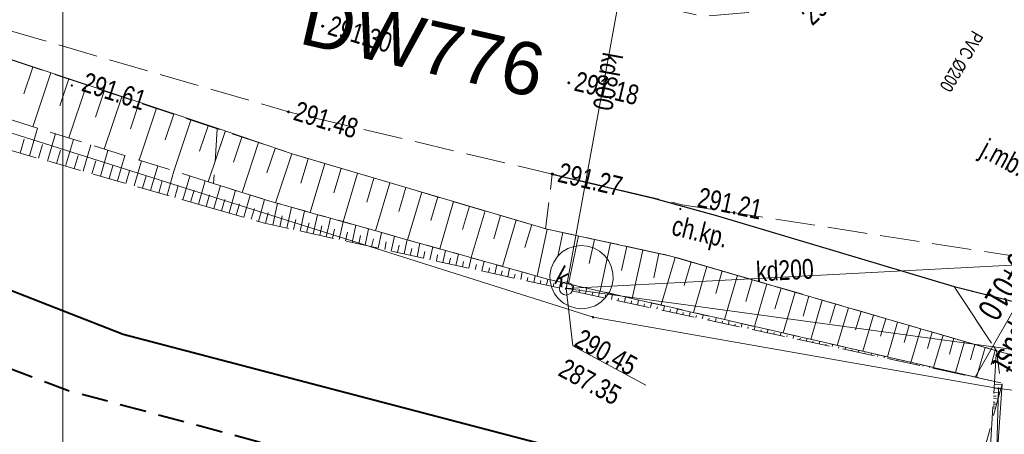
# Model space of a CAD drawing. Header units: metres. Extents: x 7437495 to 7437812, y 5556446 to 5556827.
# Tile 4 of 38: x 7437516 to 7437553, y 5556657 to 5556673. Entities that reach past the tile are written whole.
import ezdxf
from ezdxf.enums import TextEntityAlignment as Align

# ---------------------------------------------------------------- set-up
doc = ezdxf.new("R2010")
doc.units = ezdxf.units.M
doc.header["$MEASUREMENT"] = 0
for name, pattern in [('BUBZ01-500', [1.75, 1.25, -0.5]), ('KTCR02-500', [1.5, 1, -0.5]), ('KTJZ01-500', [2, 1.5, -0.5])]:
    doc.linetypes.add(name, pattern=pattern)
doc.layers.get('0').update_dxf_attribs({"color": 250, "lineweight": 5})
for name, color, linetype, lineweight in [('203-Punkt załamania granicy działki nie stabilizowany', 7, 'Continuous', 5), ('_arkusz', 7, 'Continuous', 13), ('BUBZ01', 250, 'Continuous', 5), ('BUBZ01_1', 250, 'Continuous', 5), ('BUIB02_01', 250, 'Continuous', 5), ('D_opisy', 7, 'Continuous', 13), ('EGBD03', 250, 'Continuous', 5), ('EGBP04_03', 250, 'Continuous', 5), ('KTCR02', 250, 'Continuous', 5), ('KTJZ01', 250, 'Continuous', 5), ('KTKR01', 250, 'Continuous', 5), ('KTOK01', 250, 'Continuous', 5), ('MPZP', 250, 'Continuous', 5), ('przewód kanalizacyjny (linia)', 7, 'Continuous', 5), ('przewód kanalizacyjny (linia)-Atr1', 7, 'Continuous', 5), ('punkt o określonej wysokości (sieć kanalizacyjna)', 7, 'Continuous', 5), ('punkt o określonej wysokości (sieć kanalizacyjna)-Atr2', 7, 'Continuous', 5), ('punkt o określonej wysokości (sieć kanalizacyjna)-Atr3', 7, 'Continuous', 5), ('punkt wysokościowy naturalny', 7, 'Continuous', 5), ('punkt wysokościowy sztuczny', 7, 'Continuous', 5), ('RTPW01', 250, 'Continuous', 5), ('RTPW02', 250, 'Continuous', 5), ('rzedne dla projektanta', 250, 'Continuous', 5), ('właz - siec kanalizacyjna (powierzchnia)', 7, 'Continuous', 5), ('właz okrągły - siec kanalizacyjna (punkt)', 7, 'Continuous', 5), ('właz okrągły - siec kanalizacyjna (punkt)-Atr17', 7, 'Continuous', 5)]:
    doc.layers.add(name, color=color, linetype=linetype, lineweight=lineweight)
doc.styles.get("Standard").update_dxf_attribs({"font": 'txt.shx', "width": 0.75})
doc.styles.add('Style-Arial', font='arial.ttf')
doc.linetypes.add('KTOK01-500', pattern='A,1.75,[13,dgnlstyle-rozp_2015.shx,S=0.002778,R=0,X=0,Y=0],1.75', length=3.5)

# ---------------------------------------------------------------- blocks, each defined once
blk = doc.blocks.new('PW01')
at = {"layer": 'punkt wysokościowy naturalny', "linetype": 'Continuous', "lineweight": 13}
h = blk.add_hatch(color=0, dxfattribs=at)
edge = h.paths.add_edge_path()
edge.add_arc((0, 0), 0.45, 0, 360)
blk = doc.blocks.new('US22')
at = {"color": 0, "linetype": 'Continuous', "lineweight": 13, "ltscale": 10}
blk.add_circle((0, 0), 2.5, dxfattribs=at)
blk = doc.blocks.new('203')
at = {"layer": '203-Punkt załamania granicy działki nie stabilizowany', "linetype": 'Continuous', "lineweight": 13}
h = blk.add_hatch(color=96, dxfattribs=at)
edge = h.paths.add_edge_path()
edge.add_arc((0, 0), 0.45, 0, 360)
blk = doc.blocks.new('PW02')
at = {"layer": 'punkt wysokościowy sztuczny', "linetype": 'Continuous', "lineweight": 13}
h = blk.add_hatch(color=0, dxfattribs=at)
edge = h.paths.add_edge_path()
edge.add_arc((0, 0), 0.45, 0, 360)

msp = doc.modelspace()

# ---------------------------------------------------------------- linework, layer by layer
at = {"layer": '_arkusz', "flags": 128}
msp.add_lwpolyline([(7437517.716, 5556619.916), (7437803.825, 5556619.916), (7437803.825, 5556818.176), (7437517.716, 5556818.176), (7437517.716, 5556619.916)], close=True, dxfattribs=at)
msp.add_lwpolyline([(7437517.716, 5556619.916), (7437803.825, 5556619.916), (7437803.825, 5556818.176), (7437517.716, 5556818.176), (7437517.716, 5556619.916)], close=True, dxfattribs=at)
at = {"layer": 'BUBZ01', "color": 7, "linetype": 'BUBZ01-500', "lineweight": 13, "flags": 128}
for points in [[(7437523.57, 5556669.056), (7437513.429, 5556672.456), (7437510.913, 5556673.354), (7437502.917, 5556676.07)], [(7437523.43, 5556666.981), (7437511.147, 5556670.85), (7437502.575, 5556674.28)], [(7437502.334, 5556673.018), (7437510.431, 5556669.759), (7437523.367, 5556666.047)], [(7437523.367, 5556666.047), (7437525.364, 5556665.474), (7437536.815, 5556662.95), (7437553.281, 5556659.414), (7437536.09, 5556663.354), (7437525.566, 5556666.308), (7437523.43, 5556666.981)], [(7437553.329, 5556659.377), (7437550.304, 5556648.223), (7437521.869, 5556643.787)]]:
    msp.add_lwpolyline(points, dxfattribs=at)
at = {"layer": 'BUBZ01', "color": 7, "linetype": 'Continuous', "lineweight": 13, "flags": 128}
for points in [[(7437516.575, 5556671.399), (7437516.228, 5556670.381)], [(7437517.261, 5556671.175), (7437516.576, 5556669.135)], [(7437517.934, 5556670.947), (7437517.601, 5556669.933)], [(7437518.607, 5556670.718), (7437517.94, 5556668.714)], [(7437519.279, 5556670.49), (7437518.946, 5556669.499)], [(7437519.948, 5556670.276), (7437519.277, 5556668.284)], [(7437520.611, 5556670.052), (7437520.279, 5556669.061)], [(7437521.266, 5556669.834), (7437520.611, 5556667.869)], [(7437521.917, 5556669.606), (7437521.593, 5556668.632)], [(7437522.572, 5556669.388), (7437521.921, 5556667.454)], [(7437516.446, 5556668.034), (7437516.753, 5556669.084)], [(7437523.218, 5556669.174), (7437522.899, 5556668.209)], [(7437523.864, 5556668.96), (7437523.223, 5556667.044)], [(7437523.864, 5556668.96), (7437523.487, 5556667.834)], [(7437516.1, 5556668.13), (7437516.252, 5556668.662)], [(7437517.133, 5556667.832), (7437517.436, 5556668.873)], [(7437517.815, 5556667.644), (7437518.113, 5556668.654)], [(7437524.497, 5556668.742), (7437524.188, 5556667.795)], [(7437516.791, 5556667.937), (7437516.947, 5556668.456)], [(7437517.478, 5556667.735), (7437517.621, 5556668.25)], [(7437518.485, 5556667.451), (7437518.773, 5556668.444)], [(7437519.14, 5556667.255), (7437519.424, 5556668.239)], [(7437525.134, 5556668.533), (7437524.507, 5556666.643)], [(7437525.767, 5556668.315), (7437525.454, 5556667.381)], [(7437518.148, 5556667.543), (7437518.294, 5556668.044)], [(7437518.817, 5556667.351), (7437518.959, 5556667.843)], [(7437519.783, 5556667.077), (7437520.066, 5556668.039)], [(7437520.421, 5556666.891), (7437520.699, 5556667.843)], [(7437526.395, 5556668.111), (7437525.774, 5556666.252)], [(7437527.02, 5556667.92), (7437526.743, 5556666.989)], [(7437519.469, 5556667.168), (7437519.605, 5556667.651)], [(7437520.107, 5556666.982), (7437520.244, 5556667.465)], [(7437521.042, 5556666.713), (7437521.31, 5556667.649)], [(7437521.663, 5556666.536), (7437521.921, 5556667.454)], [(7437527.649, 5556667.738), (7437527.095, 5556665.877)], [(7437528.265, 5556667.552), (7437527.993, 5556666.63)], [(7437520.736, 5556666.8), (7437520.868, 5556667.274)], [(7437521.357, 5556666.622), (7437521.484, 5556667.088)], [(7437522.261, 5556666.36), (7437522.523, 5556667.264)], [(7437522.855, 5556666.197), (7437523.108, 5556667.083)], [(7437528.886, 5556667.375), (7437528.341, 5556665.531)], [(7437529.501, 5556667.189), (7437529.234, 5556666.276)], [(7437521.96, 5556666.455), (7437522.091, 5556666.907)], [(7437522.558, 5556666.278), (7437522.689, 5556666.73)], [(7437523.436, 5556666.03), (7437523.693, 5556666.903)], [(7437524.016, 5556665.863), (7437524.255, 5556666.723)], [(7437530.108, 5556667.007), (7437529.573, 5556665.182)], [(7437530.715, 5556666.826), (7437530.453, 5556665.922)], [(7437523.147, 5556666.106), (7437523.274, 5556666.55)], [(7437523.728, 5556665.939), (7437523.85, 5556666.374)], [(7437524.574, 5556665.697), (7437524.817, 5556666.543)], [(7437525.129, 5556665.544), (7437525.362, 5556666.373)], [(7437531.327, 5556666.654), (7437530.788, 5556664.841)], [(7437531.934, 5556666.472), (7437531.663, 5556665.573)], [(7437524.291, 5556665.782), (7437524.417, 5556666.203)], [(7437524.854, 5556665.625), (7437524.975, 5556666.037)], [(7437525.679, 5556665.405), (7437525.854, 5556666.231)], [(7437526.208, 5556665.289), (7437526.377, 5556666.084)], [(7437526.714, 5556665.174), (7437526.878, 5556665.938)], [(7437532.532, 5556666.296), (7437532.003, 5556664.501)], [(7437533.131, 5556666.12), (7437532.864, 5556665.229)], [(7437533.729, 5556665.943), (7437533.2, 5556664.171)], [(7437525.403, 5556665.463), (7437525.493, 5556665.881)], [(7437525.941, 5556665.342), (7437526.026, 5556665.751)], [(7437526.461, 5556665.231), (7437526.545, 5556665.618)], [(7437527.203, 5556665.068), (7437527.37, 5556665.796)], [(7437527.7, 5556664.957), (7437527.858, 5556665.668)], [(7437534.313, 5556665.763), (7437534.051, 5556664.881)], [(7437534.903, 5556665.591), (7437534.384, 5556663.836)], [(7437526.958, 5556665.121), (7437527.047, 5556665.494)], [(7437527.456, 5556665.01), (7437527.531, 5556665.379)], [(7437527.944, 5556664.905), (7437528.019, 5556665.251)], [(7437528.189, 5556664.852), (7437528.341, 5556665.531)], [(7437528.686, 5556664.741), (7437528.824, 5556665.394)], [(7437529.175, 5556664.636), (7437529.307, 5556665.258)], [(7437535.492, 5556665.419), (7437535.235, 5556664.546)], [(7437536.082, 5556665.247), (7437535.696, 5556663.466)], [(7437528.433, 5556664.799), (7437528.511, 5556665.132)], [(7437528.931, 5556664.688), (7437528.999, 5556665.004)], [(7437529.419, 5556664.583), (7437529.492, 5556664.885)], [(7437529.664, 5556664.53), (7437529.799, 5556665.116)], [(7437530.161, 5556664.419), (7437530.283, 5556664.979)], [(7437530.65, 5556664.314), (7437530.771, 5556664.851)], [(7437536.673, 5556665.12), (7437536.477, 5556664.214)], [(7437537.272, 5556664.989), (7437536.881, 5556663.176)], [(7437537.872, 5556664.857), (7437537.676, 5556663.951)], [(7437529.917, 5556664.472), (7437529.971, 5556664.761)], [(7437530.405, 5556664.366), (7437530.464, 5556664.642)], [(7437530.889, 5556664.252), (7437530.952, 5556664.514)], [(7437531.143, 5556664.194), (7437531.254, 5556664.714)], [(7437531.631, 5556664.089), (7437531.737, 5556664.577)], [(7437532.12, 5556663.983), (7437532.22, 5556664.44)], [(7437538.485, 5556664.729), (7437538.084, 5556662.899)], [(7437539.094, 5556664.593), (7437538.893, 5556663.677)], [(7437539.702, 5556664.456), (7437539.305, 5556662.612)], [(7437531.387, 5556664.141), (7437531.444, 5556664.395)], [(7437531.876, 5556664.036), (7437531.924, 5556664.271)], [(7437532.364, 5556663.93), (7437532.416, 5556664.152)], [(7437532.617, 5556663.872), (7437532.712, 5556664.299)], [(7437533.106, 5556663.767), (7437533.195, 5556664.162)], [(7437540.315, 5556664.328), (7437540.119, 5556663.4)], [(7437540.928, 5556664.178), (7437540.403, 5556662.37)], [(7437532.862, 5556663.82), (7437532.904, 5556664.024)], [(7437533.35, 5556663.714), (7437533.397, 5556663.905)], [(7437533.595, 5556663.661), (7437533.683, 5556664.034)], [(7437533.848, 5556663.603), (7437533.89, 5556663.785)], [(7437534.092, 5556663.55), (7437534.166, 5556663.897)], [(7437534.581, 5556663.445), (7437534.65, 5556663.76)], [(7437541.54, 5556664.006), (7437541.273, 5556663.115)], [(7437542.129, 5556663.834), (7437541.624, 5556662.083)], [(7437534.337, 5556663.498), (7437534.369, 5556663.662)], [(7437534.825, 5556663.392), (7437534.862, 5556663.543)], [(7437535.078, 5556663.334), (7437535.133, 5556663.623)], [(7437535.323, 5556663.281), (7437535.35, 5556663.415)], [(7437535.567, 5556663.229), (7437535.625, 5556663.482)], [(7437536.056, 5556663.123), (7437536.108, 5556663.345)], [(7437542.719, 5556663.662), (7437542.471, 5556662.807)], [(7437543.29, 5556663.5), (7437542.801, 5556661.821)], [(7437543.857, 5556663.329), (7437543.615, 5556662.505)], [(7437535.812, 5556663.176), (7437535.842, 5556663.295)], [(7437536.309, 5556663.065), (7437536.326, 5556663.181)], [(7437536.549, 5556663.004), (7437536.597, 5556663.239)], [(7437536.793, 5556662.951), (7437536.824, 5556663.07)], [(7437537.037, 5556662.898), (7437537.089, 5556663.12)], [(7437537.286, 5556662.854), (7437537.308, 5556662.956)], [(7437537.531, 5556662.801), (7437537.578, 5556663.014)], [(7437544.407, 5556663.168), (7437543.933, 5556661.559)], [(7437544.948, 5556663.011), (7437544.716, 5556662.227)], [(7437537.784, 5556662.743), (7437537.805, 5556662.846)], [(7437538.028, 5556662.69), (7437538.071, 5556662.895)], [(7437538.273, 5556662.638), (7437538.294, 5556662.74)], [(7437538.517, 5556662.585), (7437538.56, 5556662.789)], [(7437538.761, 5556662.532), (7437538.783, 5556662.634)], [(7437539.006, 5556662.479), (7437539.052, 5556662.67)], [(7437545.48, 5556662.859), (7437545.025, 5556661.308)], [(7437545.998, 5556662.703), (7437545.78, 5556661.945)], [(7437539.259, 5556662.421), (7437539.28, 5556662.524)], [(7437539.503, 5556662.369), (7437539.541, 5556662.564)], [(7437539.747, 5556662.316), (7437539.769, 5556662.418)], [(7437539.997, 5556662.272), (7437540.034, 5556662.445)], [(7437540.241, 5556662.219), (7437540.261, 5556662.299)], [(7437540.485, 5556662.166), (7437540.522, 5556662.339)], [(7437540.983, 5556662.055), (7437541.015, 5556662.22)], [(7437546.507, 5556662.552), (7437546.078, 5556661.067)], [(7437547.008, 5556662.406), (7437546.796, 5556661.679)], [(7437547.5, 5556662.264), (7437547.077, 5556660.833)], [(7437540.73, 5556662.113), (7437540.75, 5556662.193)], [(7437541.227, 5556662.003), (7437541.239, 5556662.087)], [(7437541.471, 5556661.95), (7437541.504, 5556662.114)], [(7437541.716, 5556661.897), (7437541.736, 5556661.977)], [(7437541.96, 5556661.844), (7437542.001, 5556662.004)], [(7437542.204, 5556661.791), (7437542.225, 5556661.871)], [(7437542.458, 5556661.733), (7437542.485, 5556661.889)], [(7437547.983, 5556662.127), (7437547.772, 5556661.423)], [(7437548.453, 5556661.986), (7437548.049, 5556660.613)], [(7437548.914, 5556661.85), (7437548.722, 5556661.181)], [(7437542.702, 5556661.681), (7437542.723, 5556661.76)], [(7437542.951, 5556661.637), (7437542.983, 5556661.779)], [(7437543.195, 5556661.584), (7437543.206, 5556661.646)], [(7437543.44, 5556661.531), (7437543.467, 5556661.664)], [(7437543.684, 5556661.478), (7437543.695, 5556661.54)], [(7437543.928, 5556661.425), (7437543.964, 5556661.554)], [(7437549.366, 5556661.719), (7437548.982, 5556660.403)], [(7437549.809, 5556661.592), (7437549.618, 5556660.945)], [(7437550.244, 5556661.47), (7437549.87, 5556660.194)], [(7437544.182, 5556661.367), (7437544.193, 5556661.43)], [(7437544.426, 5556661.315), (7437544.448, 5556661.439)], [(7437544.67, 5556661.262), (7437544.681, 5556661.324)], [(7437544.915, 5556661.209), (7437544.945, 5556661.329)], [(7437545.159, 5556661.156), (7437545.179, 5556661.214)], [(7437545.403, 5556661.103), (7437545.429, 5556661.214)], [(7437545.656, 5556661.046), (7437545.668, 5556661.108)], [(7437545.906, 5556661.001), (7437545.927, 5556661.104)], [(7437550.673, 5556661.34), (7437550.496, 5556660.719)], [(7437551.099, 5556661.223), (7437550.732, 5556660)], [(7437551.502, 5556661.107), (7437551.335, 5556660.504)], [(7437546.15, 5556660.949), (7437546.151, 5556660.993)], [(7437546.394, 5556660.896), (7437546.411, 5556660.989)], [(7437546.639, 5556660.843), (7437546.649, 5556660.883)], [(7437546.883, 5556660.79), (7437546.908, 5556660.879)], [(7437547.127, 5556660.737), (7437547.138, 5556660.777)], [(7437547.38, 5556660.68), (7437547.392, 5556660.764)], [(7437551.901, 5556660.981), (7437551.562, 5556659.811)], [(7437552.295, 5556660.87), (7437552.129, 5556660.289)], [(7437552.69, 5556660.758), (7437552.362, 5556659.628)], [(7437547.625, 5556660.627), (7437547.635, 5556660.667)], [(7437547.869, 5556660.574), (7437547.89, 5556660.654)], [(7437548.114, 5556660.521), (7437548.124, 5556660.561)], [(7437548.358, 5556660.468), (7437548.374, 5556660.539)], [(7437548.602, 5556660.415), (7437548.613, 5556660.455)], [(7437548.86, 5556660.366), (7437548.871, 5556660.429)], [(7437549.104, 5556660.314), (7437549.105, 5556660.336)], [(7437553.062, 5556660.648), (7437552.91, 5556660.093)], [(7437549.349, 5556660.261), (7437549.355, 5556660.314)], [(7437549.593, 5556660.208), (7437549.594, 5556660.23)], [(7437549.838, 5556660.155), (7437549.853, 5556660.204)], [(7437550.082, 5556660.102), (7437550.091, 5556660.12)], [(7437550.326, 5556660.049), (7437550.336, 5556660.089)], [(7437550.579, 5556659.992), (7437550.58, 5556660.014)], [(7437550.824, 5556659.939), (7437550.834, 5556659.979)], [(7437551.068, 5556659.886), (7437551.069, 5556659.908)], [(7437551.312, 5556659.833), (7437551.318, 5556659.864)], [(7437551.562, 5556659.789), (7437551.566, 5556659.798)], [(7437551.806, 5556659.736), (7437551.815, 5556659.754)], [(7437552.059, 5556659.679), (7437552.055, 5556659.692)], [(7437552.303, 5556659.626), (7437552.299, 5556659.639)], [(7437552.792, 5556659.52), (7437552.797, 5556659.529)]]:
    msp.add_lwpolyline(points, dxfattribs=at)
at = {"layer": 'BUBZ01', "color": 7, "linetype": 'BUBZ01-500', "lineweight": 13, "flags": 128}
msp.add_lwpolyline([(7437523.57, 5556669.056), (7437523.43, 5556666.981), (7437525.566, 5556666.308), (7437536.09, 5556663.354), (7437553.281, 5556659.414), (7437553.111, 5556660.632), (7437540.773, 5556664.228), (7437536.011, 5556665.263), (7437526.404, 5556668.106), (7437523.57, 5556669.056)], close=True, dxfattribs=at)
at = {"layer": 'BUBZ01_1', "color": 7, "linetype": 'Continuous', "lineweight": 13}
for p, q in [((7437553.319, 5556659.343), (7437553.033, 5556659.36)), ((7437553.103, 5556658.905), (7437553.006, 5556658.911)), ((7437553.239, 5556659.047), (7437553.015, 5556659.061)), ((7437553.152, 5556659.203), (7437553.024, 5556659.211)), ((7437553.041, 5556658.533), (7437552.983, 5556658.537)), ((7437553.119, 5556658.604), (7437552.988, 5556658.612)), ((7437553.066, 5556658.682), (7437552.992, 5556658.687)), ((7437553.179, 5556658.826), (7437553.002, 5556658.836)), ((7437553.079, 5556658.456), (7437552.979, 5556658.462)), ((7437552.943, 5556657.939), (7437552.947, 5556657.938))]:
    msp.add_line(p, q, dxfattribs=at)
at = {"layer": 'BUIB02_01', "color": 7, "linetype": 'Continuous', "lineweight": 13}
msp.add_line((7437553.329, 5556659.377), (7437552.289, 5556644.456), dxfattribs=at)
at = {"layer": 'BUIB02_01', "color": 212, "linetype": 'Continuous', "lineweight": 40, "flags": 128}
msp.add_lwpolyline([(7437501.475, 5556668.517), (7437520.006, 5556661.26), (7437548.621, 5556653.762), (7437577.86, 5556650.617), (7437605.191, 5556650.151)], dxfattribs=at)
at = {"layer": 'D_opisy', "color": 1}
msp.add_line((7437559.003, 5556671.375), (7437552.303, 5556659.626), dxfattribs=at)
at = {"layer": 'EGBD03', "color": 96, "linetype": 'Continuous', "lineweight": 13}
msp.add_line((7437523.396, 5556666.473), (7437502.356, 5556673.136), dxfattribs=at)
at = {"layer": 'EGBD03', "color": 96, "linetype": 'Continuous', "lineweight": 13, "flags": 128}
for points in [[(7437523.396, 5556666.473), (7437537.819, 5556661.905)], [(7437537.819, 5556661.905), (7437553.189, 5556659.203)], [(7437552.913, 5556649.296), (7437553.189, 5556659.203)], [(7437560.351, 5556658.356), (7437553.189, 5556659.203)]]:
    msp.add_lwpolyline(points, dxfattribs=at)
at = {"layer": 'KTCR02', "color": 7, "linetype": 'KTCR02-500', "lineweight": 13, "flags": 128}
msp.add_lwpolyline([(7437536.011, 5556665.263), (7437536.272, 5556667.34), (7437540.112, 5556666.429), (7437542.533, 5556665.754), (7437551.509, 5556663.071), (7437553.111, 5556660.632), (7437540.773, 5556664.228), (7437536.011, 5556665.263)], close=True, dxfattribs=at)
at = {"layer": 'KTJZ01', "color": 7, "linetype": 'KTJZ01-500', "lineweight": 13, "flags": 128}
msp.add_lwpolyline([(7437513.723, 5556673.355), (7437526.269, 5556669.703), (7437536.272, 5556667.34), (7437541.191, 5556666.174), (7437555.601, 5556663.946), (7437574.688, 5556662.14), (7437592.829, 5556661.757), (7437607.902, 5556661.297), (7437618.053, 5556661.514), (7437634.62, 5556661.166), (7437643.744, 5556661.042), (7437662.678, 5556660.695), (7437676.713, 5556659.956), (7437680.07, 5556659.854), (7437689.107, 5556659.276), (7437706.866, 5556658.566), (7437718.583, 5556658.503), (7437742.597, 5556658.61), (7437777.726, 5556658.866), (7437800.276, 5556659.834), (7437800.259, 5556670.435), (7437784.777, 5556672.203), (7437780.309, 5556673.712), (7437778.074, 5556675.404), (7437776.698, 5556677.48), (7437776.083, 5556679.857), (7437775.634, 5556681.841), (7437775.283, 5556700.892), (7437764.802, 5556697.486), (7437766.655, 5556696.561), (7437768.321, 5556694.998), (7437769.494, 5556692.86), (7437769.762, 5556690.69), (7437770.016, 5556679.871), (7437770.034, 5556675.709), (7437769.454, 5556673.191), (7437768.438, 5556671.149), (7437767.087, 5556669.959), (7437764.67, 5556669.108), (7437754.892, 5556669.097), (7437752.966, 5556669.447), (7437751.386, 5556669.974), (7437749.715, 5556671.13), (7437748.385, 5556673.103), (7437747.671, 5556675.06), (7437747.375, 5556677.871), (7437741.367, 5556677.784), (7437740.566, 5556674.522), (7437739.928, 5556673.377), (7437739.11, 5556672.445), (7437738.094, 5556671.642), (7437736.73, 5556670.857), (7437735.192, 5556670.212), (7437733.349, 5556669.562), (7437731.308, 5556669.155), (7437730.28, 5556669.172), (7437716.357, 5556669.106), (7437704.086, 5556669.173), (7437692.094, 5556669.191), (7437679.606, 5556669.216), (7437668.639, 5556669.088), (7437659.12, 5556668.63), (7437651.567, 5556668.505), (7437639.106, 5556668.391), (7437630.871, 5556668.454), (7437618.261, 5556668.443), (7437607.706, 5556668.467), (7437605.949, 5556668.499), (7437593.243, 5556668.562), (7437588.537, 5556668.611), (7437579.98, 5556668.962), (7437573.919, 5556669.28), (7437568.122, 5556669.75), (7437557.694, 5556670.763), (7437556.14, 5556672.891), (7437555.289, 5556675.013), (7437555.022, 5556677.774), (7437555.086, 5556679.946), (7437549.768, 5556680.691), (7437548.771, 5556677.469), (7437547.863, 5556676.025), (7437545.277, 5556673.878), (7437543.715, 5556673.473), (7437541.983, 5556673.321), (7437537.697, 5556674.291), (7437528.632, 5556676.578), (7437522.707, 5556678.05)], dxfattribs=at)
for points in [[(7437551.509, 5556663.071), (7437560.424, 5556660.819), (7437558.455, 5556659.18), (7437553.111, 5556660.632), (7437551.509, 5556663.071)], [(7437553.111, 5556660.632), (7437558.455, 5556659.18), (7437557.63, 5556647.967), (7437557.541, 5556644.739), (7437556.359, 5556644.72), (7437552.127, 5556644.467), (7437553.111, 5556660.632)]]:
    msp.add_lwpolyline(points, close=True, dxfattribs=at)
at = {"layer": 'KTKR01', "color": 7, "linetype": 'Continuous', "lineweight": 30, "flags": 128}
msp.add_lwpolyline([(7437536.272, 5556667.34), (7437540.112, 5556666.429), (7437542.533, 5556665.754), (7437551.509, 5556663.071), (7437560.424, 5556660.819), (7437570.142, 5556658.622), (7437574.111, 5556658.096), (7437590.227, 5556657.503), (7437593.216, 5556657.771), (7437597.145, 5556658.598), (7437605.848, 5556660.886), (7437606.813, 5556661.114), (7437607.799, 5556661.296)], dxfattribs=at)
at = {"layer": 'KTOK01', "color": 7, "linetype": 'KTOK01-500', "lineweight": 13}
msp.add_line((7437523.597, 5556669.062), (7437513.429, 5556672.456), dxfattribs=at)
at = {"layer": 'KTOK01', "color": 7, "linetype": 'KTOK01-500', "lineweight": 13, "flags": 128}
msp.add_lwpolyline([(7437553.111, 5556660.632), (7437540.773, 5556664.228), (7437536.082, 5556665.247), (7437526.404, 5556668.106), (7437523.597, 5556669.062)], dxfattribs=at)
at = {"layer": 'MPZP', "color": 212, "linetype": 'KTCR02-500', "lineweight": 40, "flags": 128}
msp.add_lwpolyline([(7437501.598, 5556665.33), (7437517.887, 5556659.137), (7437550.225, 5556650.427), (7437577.292, 5556646.989), (7437628.74, 5556645.381), (7437685.036, 5556645.727), (7437755.037, 5556644.945), (7437800.301, 5556644.457)], dxfattribs=at)
at = {"layer": 'przewód kanalizacyjny (linia)', "color": 36, "linetype": 'Continuous', "lineweight": 13, "flags": 128}
for points in [[(7437539.944, 5556680.239), (7437536.794, 5556662.995)], [(7437536.794, 5556662.995), (7437555.612, 5556663.986)], [(7437536.794, 5556662.995), (7437561.703, 5556659.591), (7437579.241, 5556652.892)]]:
    msp.add_lwpolyline(points, dxfattribs=at)
at = {"layer": 'punkt o określonej wysokości (sieć kanalizacyjna)-Atr2', "color": 7, "flags": 128}
msp.add_lwpolyline([(7437536.794, 5556662.995), (7437537.049, 5556660.821), (7437539.814, 5556659.322)], dxfattribs=at)
at = {"layer": 'rzedne dla projektanta', "color": 7, "linetype": 'Continuous', "lineweight": 40}
for centre in [(7437527.563, 5556672.949), (7437536.897, 5556670.8), (7437526.269, 5556669.703), (7437536.272, 5556667.34)]:
    msp.add_circle(centre, 0.0225, dxfattribs=at)
at = {"layer": 'właz - siec kanalizacyjna (powierzchnia)', "color": 36, "linetype": 'Continuous', "lineweight": 13, "flags": 128}
msp.add_lwpolyline([(7437538.436, 5556662.856), (7437538.291, 5556662.65), (7437538.115, 5556662.473), (7437537.896, 5556662.341), (7437537.661, 5556662.264), (7437537.413, 5556662.228), (7437537.163, 5556662.249), (7437536.929, 5556662.32), (7437536.7, 5556662.444), (7437536.513, 5556662.602), (7437536.358, 5556662.8), (7437536.254, 5556663.027), (7437536.19, 5556663.266), (7437536.181, 5556663.521), (7437536.234, 5556663.766), (7437536.327, 5556664), (7437536.472, 5556664.205), (7437536.648, 5556664.383), (7437536.867, 5556664.514), (7437537.102, 5556664.592), (7437537.35, 5556664.628), (7437537.6, 5556664.606), (7437537.834, 5556664.536), (7437538.063, 5556664.412), (7437538.25, 5556664.254), (7437538.405, 5556664.056), (7437538.509, 5556663.829), (7437538.573, 5556663.59), (7437538.582, 5556663.334), (7437538.529, 5556663.09), (7437538.436, 5556662.856)], close=True, dxfattribs=at)

# ---------------------------------------------------------------- block references
at = {"layer": 'EGBP04_03', "color": 96, "linetype": 'Continuous', "lineweight": 13, "xscale": 0.1, "yscale": 0.1, "zscale": 0.1, "rotation": 331.5332548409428}
for p in [(7437537.819, 5556661.905), (7437553.189, 5556659.203)]:
    msp.add_blockref('203', p, dxfattribs=at)
at = {"layer": 'punkt o określonej wysokości (sieć kanalizacyjna)', "color": 7, "linetype": 'Continuous', "lineweight": 13, "xscale": 0.1, "yscale": 0.1, "zscale": 0.1, "rotation": 331.5332548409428}
msp.add_blockref('PW01', (7437536.794, 5556662.995), dxfattribs=at)
at = {"layer": 'RTPW02', "color": 7, "linetype": 'Continuous', "lineweight": 13, "xscale": 0.1, "yscale": 0.1, "zscale": 0.1, "rotation": 331.5332548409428}
for p in [(7437518.051, 5556670.701), (7437541.128, 5556666.015)]:
    msp.add_blockref('PW02', p, dxfattribs=at)
at = {"layer": 'właz okrągły - siec kanalizacyjna (punkt)', "color": 7, "linetype": 'Continuous', "lineweight": 13, "xscale": 0.1, "yscale": 0.1, "zscale": 0.1, "rotation": 331.5332548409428}
msp.add_blockref('US22', (7437536.794, 5556662.995), dxfattribs=at)

# ---------------------------------------------------------------- texts
at = {"layer": 'D_opisy', "style": 'Style-Arial'}
msp.add_text('DW776', height=2, rotation=347.0277, dxfattribs=at).set_placement((7437526.832, 5556673.286), align=Align.MIDDLE_LEFT)
at = {"layer": 'D_opisy', "color": 1, "char_height": 0.9, "attachment_point": 1, "rotation": 239.6891}
for s, insert in [('\\pt11;{\\fArial|b0|i0|c0|p39;\\H0.5556x;\\C3;P\\fArial|b0|i0|c238|p39;VC %%c200}', (7437552.636, 5556672.567)), ('\\pt11;{\\fArial|b0|i0|c0|p39;Projektowany wpust\\P\\fArial|b0|i0|c238|p39;Wp1 - \\fArial|b0|i0|c0|p39;km 0+010}', (7437557.942, 5556666.942))]:
    msp.add_mtext(s, dxfattribs=dict(at, insert=insert))
at = {"layer": 'KTCR02', "color": 7, "linetype": 'Continuous', "lineweight": 13, "insert": (7437540.696, 5556664.825), "char_height": 0.75, "attachment_point": 7, "rotation": 346.1858, "line_spacing_factor": 0.6}
msp.add_mtext('\\FWORKING_1250;\\H1x;\\W0.8;ch.kp.', dxfattribs=at)
at = {"layer": 'KTJZ01', "color": 7, "linetype": 'Continuous', "lineweight": 13, "insert": (7437552.326, 5556667.849), "char_height": 0.75, "attachment_point": 7, "rotation": 331.5333, "line_spacing_factor": 0.6}
msp.add_mtext('\\FWORKING_1250;\\H1x;\\W0.8;j.mb.', dxfattribs=at)
at = {"layer": 'przewód kanalizacyjny (linia)-Atr1', "color": 36, "char_height": 0.75, "attachment_point": 7, "line_spacing_factor": 0.6}
for s, insert, rotation in [('\\FWORKING_1250;\\H1x;\\W0.8;kd800', (7437538.184, 5556671.993), 259.6473), ('\\FWORKING_1250;\\H1x;\\W0.8;kd200', (7437544.021, 5556663.252), 3.0123)]:
    msp.add_mtext(s, dxfattribs=dict(at, insert=insert, rotation=rotation))
at = {"layer": 'punkt o określonej wysokości (sieć kanalizacyjna)-Atr2', "color": 36, "insert": (7437537.052, 5556660.827), "char_height": 0.75, "attachment_point": 7, "rotation": 331.5333, "line_spacing_factor": 0.6}
msp.add_mtext('\\FWORKING_1250;\\H1x;\\W0.8;290.45', dxfattribs=at)
at = {"layer": 'punkt o określonej wysokości (sieć kanalizacyjna)-Atr3', "color": 36, "insert": (7437536.444, 5556659.707), "char_height": 0.75, "attachment_point": 7, "rotation": 331.5333, "line_spacing_factor": 0.6}
msp.add_mtext('\\FWORKING_1250;\\H1x;\\W0.8;287.35', dxfattribs=at)
at = {"layer": 'RTPW01', "color": 7, "linetype": 'Continuous', "lineweight": 13, "insert": (7437541.732, 5556666.098), "char_height": 0.75, "attachment_point": 7, "rotation": 348.2393, "line_spacing_factor": 0.6}
msp.add_mtext('\\FWORKING_1250;\\H1x;\\W0.8;291.21', dxfattribs=at)
at = {"layer": 'RTPW02', "color": 7, "linetype": 'Continuous', "lineweight": 13, "insert": (7437518.378, 5556670.495), "char_height": 0.75, "attachment_point": 7, "rotation": 342.0153, "line_spacing_factor": 0.6}
msp.add_mtext('\\FWORKING_1250;\\H1x;\\W0.8;291.61', dxfattribs=at)
at = {"layer": 'rzedne dla projektanta', "color": 7, "linetype": 'Continuous', "lineweight": 0, "char_height": 0.75, "attachment_point": 7, "line_spacing_factor": 0.6}
for s, insert, rotation in [('\\FWORKING_1250;\\H1x;\\W0.8; 290.84', (7437545.974, 5556672.78), 42.8583), ('\\FWORKING_1250;\\H1x;\\W0.8; 291.30', (7437527.489, 5556672.71), 342.8015), ('\\FWORKING_1250;\\H1x;\\W0.8; 291.18', (7437536.839, 5556670.557), 346.6617), ('\\FWORKING_1250;\\H1x;\\W0.8; 291.48', (7437526.195, 5556669.464), 342.8015), ('\\FWORKING_1250;\\H1x;\\W0.8; 291.27', (7437536.214, 5556667.096), 346.6617)]:
    msp.add_mtext(s, dxfattribs=dict(at, insert=insert, rotation=rotation))
at = {"layer": 'właz okrągły - siec kanalizacyjna (punkt)-Atr17', "color": 7, "insert": (7437536.3, 5556663.218), "char_height": 0.75, "attachment_point": 7, "rotation": 331.5333, "line_spacing_factor": 0.6}
msp.add_mtext('\\FWORKING_1250;\\H1x;\\W0.8;k', dxfattribs=at)

doc.saveas('drawing.dxf')
